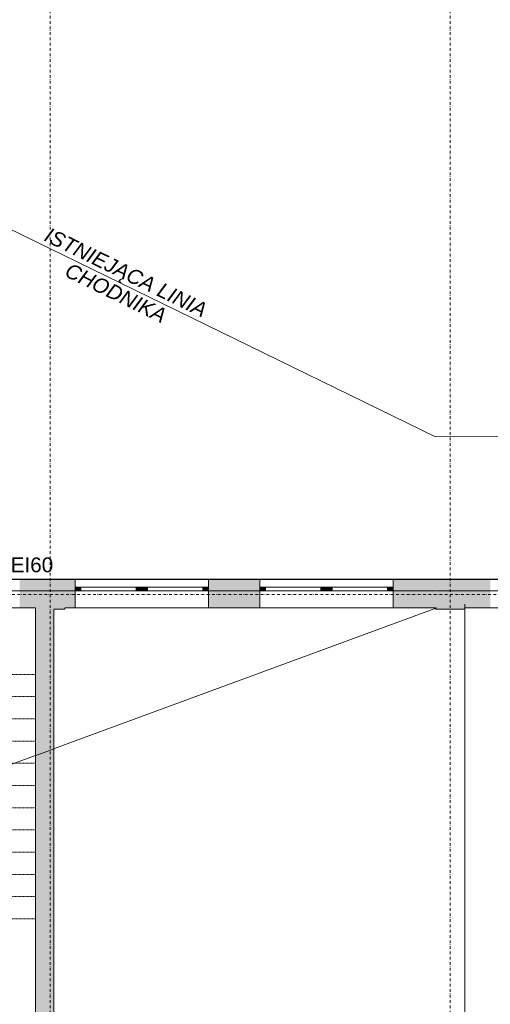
# Model space of a CAD drawing. Header units: centimetres. Extents: x -1589 to 108054, y -205274 to 31709.
# Tile 154 of 256: x 1878 to 2513, y 22243 to 23572. Entities that reach past the tile are written whole.
import ezdxf

# ---------------------------------------------------------------- set-up
doc = ezdxf.new("R2010")
doc.units = ezdxf.units.CM
doc.header["$LTSCALE"] = 0.01
doc.header["$MEASUREMENT"] = 0
for name, pattern in [('Krawędzie ukryte', [27, 20, -7]), ('Kropki i Kreski', [72, 36, -18, 0, -18]), ('Przerywana', [12, 6, -6]), ('Wipeout_Contour', [100, 0, -100])]:
    doc.linetypes.add(name, pattern=pattern)
for name, color, linetype in [('0_Teren', 7, 'Continuous'), ('2_słupy.ISTN', 7, 'Continuous'), ('2_umeblowanie.ISTN', 7, 'Continuous'), ('2_ściany wewnętrzne.ISTN', 7, 'Continuous'), ('2_ściany zewnętrzne.ISTN', 7, 'Continuous'), ('3_linie 2D .ISTN', 7, 'Continuous'), ('3_opisy.K_IR', 7, 'Continuous'), ('4_osie.ISTN', 7, 'Continuous'), ('5_opisy.K_IR', 7, 'Continuous')]:
    doc.layers.add(name, color=color, linetype=linetype)
doc.styles.add('GENERATED_STYLE_1', font='txt')
doc.styles.add('GENERATED_STYLE_2', font='txt')

msp = doc.modelspace()

# ---------------------------------------------------------------- linework, layer by layer
at = {"layer": '0_Teren', "color": 8, "linetype": 'Continuous', "lineweight": 5, "flags": 128}
for points in [[(1284.46474, 23572.24523), (1020.24399, 23701.06078), (1075.68621, 23743.80022), (1354.35314, 23997.11814), (1364.89275, 24047.33504), (2402.86568, 24041.41725), (6144.09458, 24068.92624), (6144.09458, 23032.06004), (5481.68015, 23027.11845), (3315.35447, 23010.95776), (2438.92464, 23009.41136), (1782.3586, 23329.50702), (1782.3586, 23572.24523)], [(1782.3586, 23329.50702), (2438.92464, 23009.41136), (3315.35447, 23010.95776), (5481.68015, 23027.11845), (6144.09458, 23032.06004), (6144.09458, 22816.99911), (1823.92858, 22816.99911), (1782.3586, 22816.99911)]]:
    msp.add_lwpolyline(points, close=True, dxfattribs=at)
at = {"layer": '3_linie 2D .ISTN', "color": 8, "linetype": 'Continuous', "lineweight": 5}
msp.add_lwpolyline([(1782.3586, 23329.50702), (2438.92464, 23009.41136), (3313.81343, 23010.94626), (5481.68015, 23027.11845)], dxfattribs=at)

# ---------------------------------------------------------------- texts
at = {"layer": '2_ściany zewnętrzne.ISTN', "color": 8, "lineweight": 5, "insert": (1865.30256, 22826.20398), "char_height": 20, "attachment_point": 7, "style": 'GENERATED_STYLE_1'}
msp.add_mtext('\\A1;{\\pql;\\pt10;\\fArial|b0|i0|c238|p38;EI60}', dxfattribs=at)
msp.add_mtext('\\A1;{\\pql;\\pt10;\\fArial|b0|i0|c238|p38;EI60}', dxfattribs=at)
msp.add_mtext('\\A1;{\\pql;\\pt10;\\fArial|b0|i0|c238|p38;EI60}', dxfattribs=at)
at = {"layer": '5_opisy.K_IR', "color": 8, "linetype": 'Continuous', "lineweight": 5, "insert": (2002.89201, 23194.28863), "char_height": 20, "width": 324.9428621, "attachment_point": 8, "rotation": 334.00937646, "line_spacing_factor": 0.923713, "style": 'GENERATED_STYLE_2'}
msp.add_mtext('\\A1;{\\pqc;\\fArial|b0|i1|c238|p38;ISTNIEJĄCA LINIA CHODNIKA}', dxfattribs=at)

# ---------------------------------------------------------------- next in the draw order: wipeouts: each hides what was drawn before it
at = {"color": 8, "linetype": 'Wipeout_Contour', "lineweight": 5, "ltscale": 9138.604496}
msp.add_wipeout([(1398.63417, 22816.5331), (1398.63417, 22778.53309), (1898.63417, 22778.53309), (1898.63417, 22816.5331)], dxfattribs=at).dxf.layer = '2_ściany zewnętrzne.ISTN'
at = {"color": 8, "linetype": 'Wipeout_Contour', "lineweight": 5, "ltscale": 10795.000441}
msp.add_wipeout([(1938.63417, 22778.53309), (2438.63417, 22778.53309), (2438.63417, 22816.53309), (1938.63417, 22816.53309)], dxfattribs=at).dxf.layer = '2_ściany zewnętrzne.ISTN'
at = {"color": 8, "linetype": 'Wipeout_Contour', "lineweight": 5, "ltscale": 12606.58819}
msp.add_wipeout([(2478.63417, 22778.53309), (2978.63417, 22778.53309), (2978.63417, 22816.53309), (2478.63417, 22816.53309)], dxfattribs=at).dxf.layer = '2_ściany zewnętrzne.ISTN'

# ---------------------------------------------------------------- next in the draw order: hatches: boundary and pattern name
at = {"layer": '2_ściany zewnętrzne.ISTN', "linetype": 'Continuous', "lineweight": 5}
for points in [[(1938.63416, 22816.5331), (1938.63416, 22778.53307), (1952.3586, 22778.5331), (1952.3586, 22816.53309)], [(1952.3586, 22801.53309), (1959.8586, 22801.53309), (1959.8586, 22806.53309), (1952.3586, 22806.53309)], [(2042.3586, 22806.53309), (2034.8586, 22806.53309), (2034.8586, 22801.53309), (2042.3586, 22801.53309)], [(2042.3586, 22801.53309), (2049.8586, 22801.53309), (2049.8586, 22806.53309), (2042.3586, 22806.53309)], [(2132.3586, 22806.53309), (2124.8586, 22806.53309), (2124.8586, 22801.53309), (2132.3586, 22801.53309)], [(2132.3586, 22816.53309), (2132.3586, 22778.5331), (2201.71957, 22778.53309), (2201.71957, 22816.53309)], [(2201.71957, 22801.53309), (2209.21957, 22801.53309), (2209.21957, 22806.53309), (2201.71957, 22806.53309)], [(2291.71957, 22806.53309), (2284.21957, 22806.53309), (2284.21957, 22801.53309), (2291.71957, 22801.53309)], [(2291.71957, 22801.53309), (2299.21957, 22801.53309), (2299.21957, 22806.53309), (2291.71957, 22806.53309)], [(2381.71957, 22806.53309), (2374.21957, 22806.53309), (2374.21957, 22801.53309), (2381.71957, 22801.53309)], [(2438.63416, 22816.5331), (2381.71957, 22816.53309), (2381.71957, 22778.53309), (2438.63416, 22778.53307)], [(2478.63417, 22778.53307), (2512.84174, 22778.53309), (2512.84174, 22816.5331), (2478.63417, 22816.5331)]]:
    msp.add_hatch(color=8, dxfattribs=at).paths.add_polyline_path(points)

# ---------------------------------------------------------------- next in the draw order: linework, layer by layer
at = {"layer": '2_ściany zewnętrzne.ISTN', "color": 8, "linetype": 'Continuous', "lineweight": 5}
for p, q in [((1952.3586, 22816.53309), (1952.3586, 22806.53309)), ((2132.3586, 22816.53309), (1952.3586, 22816.53309)), ((1952.3586, 22816.53309), (1952.3586, 22806.53309)), ((1952.3586, 22806.53309), (1952.3586, 22801.53309)), ((1959.8586, 22806.53309), (1952.3586, 22806.53309)), ((1952.3586, 22806.53309), (1952.3586, 22801.53309)), ((1952.3586, 22806.53309), (1952.3586, 22801.53309)), ((1959.8586, 22801.53309), (1959.8586, 22806.53309)), ((2034.8586, 22806.53309), (1959.8586, 22806.53309)), ((2042.3586, 22806.53309), (2034.8586, 22806.53309)), ((2034.8586, 22806.53309), (2034.8586, 22801.53309)), ((2049.8586, 22806.53309), (2042.3586, 22806.53309)), ((2049.8586, 22801.53309), (2049.8586, 22806.53309)), ((2124.8586, 22806.53309), (2049.8586, 22806.53309)), ((2132.3586, 22806.53309), (2124.8586, 22806.53309)), ((2124.8586, 22806.53309), (2124.8586, 22801.53309)), ((2132.3586, 22816.53309), (2132.3586, 22806.53309)), ((2132.3586, 22816.53309), (2132.3586, 22806.53309)), ((2132.3586, 22806.53309), (2132.3586, 22801.53309)), ((2132.3586, 22806.53309), (2132.3586, 22801.53309)), ((2132.3586, 22806.53309), (2132.3586, 22801.53309)), ((2201.71957, 22816.53309), (2201.71957, 22806.53309)), ((2381.71957, 22816.53309), (2201.71957, 22816.53309)), ((2201.71957, 22816.53309), (2201.71957, 22806.53309)), ((2201.71957, 22806.53309), (2201.71957, 22801.53309)), ((2209.21957, 22806.53309), (2201.71957, 22806.53309)), ((2201.71957, 22806.53309), (2201.71957, 22801.53309)), ((2201.71957, 22806.53309), (2201.71957, 22801.53309)), ((2209.21957, 22801.53309), (2209.21957, 22806.53309)), ((2284.21957, 22806.53309), (2209.21957, 22806.53309)), ((2291.71957, 22806.53309), (2284.21957, 22806.53309)), ((2284.21957, 22806.53309), (2284.21957, 22801.53309)), ((2299.21957, 22806.53309), (2291.71957, 22806.53309)), ((2299.21957, 22801.53309), (2299.21957, 22806.53309)), ((2374.21957, 22806.53309), (2299.21957, 22806.53309)), ((2381.71957, 22806.53309), (2374.21957, 22806.53309)), ((2374.21957, 22806.53309), (2374.21957, 22801.53309)), ((2381.71957, 22816.53309), (2381.71957, 22806.53309)), ((2381.71957, 22816.53309), (2381.71957, 22806.53309)), ((2381.71957, 22806.53309), (2381.71957, 22801.53309)), ((2381.71957, 22806.53309), (2381.71957, 22801.53309)), ((2381.71957, 22806.53309), (2381.71957, 22801.53309)), ((1952.3586, 22801.53309), (1952.3586, 22778.53309)), ((1952.3586, 22801.53309), (1959.8586, 22801.53309)), ((1952.3586, 22801.53309), (1952.3586, 22778.53309)), ((1959.8586, 22801.53309), (2034.8586, 22801.53309)), ((2034.8586, 22801.53309), (2042.3586, 22801.53309)), ((2042.3586, 22801.53309), (2049.8586, 22801.53309)), ((2049.8586, 22801.53309), (2124.8586, 22801.53309)), ((2124.8586, 22801.53309), (2132.3586, 22801.53309)), ((2132.3586, 22801.53309), (2132.3586, 22778.53309)), ((2132.3586, 22801.53309), (2132.3586, 22778.53309)), ((2201.71957, 22801.53309), (2201.71957, 22778.53309)), ((2201.71957, 22801.53309), (2209.21957, 22801.53309)), ((2201.71957, 22801.53309), (2201.71957, 22778.53309)), ((2209.21957, 22801.53309), (2284.21957, 22801.53309)), ((2284.21957, 22801.53309), (2291.71957, 22801.53309)), ((2291.71957, 22801.53309), (2299.21957, 22801.53309)), ((2299.21957, 22801.53309), (2374.21957, 22801.53309)), ((2374.21957, 22801.53309), (2381.71957, 22801.53309)), ((2381.71957, 22801.53309), (2381.71957, 22778.53309)), ((2381.71957, 22801.53309), (2381.71957, 22778.53309)), ((2132.3586, 22778.53309), (1952.3586, 22778.53309)), ((2381.71957, 22778.53309), (2201.71957, 22778.53309))]:
    msp.add_line(p, q, dxfattribs=at)
at = {"layer": '2_ściany zewnętrzne.ISTN', "color": 8, "linetype": 'Continuous', "lineweight": 5, "flags": 128}
for points in [[(1898.63417, 22816.53309), (1398.63417, 22816.53309)], [(1898.63417, 22816.53309), (1877.50257, 22816.53309)], [(2438.63417, 22816.53309), (1938.63417, 22816.53309)], [(1952.3586, 22816.53309), (1938.63417, 22816.53309)], [(2201.71957, 22816.53309), (2132.3586, 22816.53309)], [(2438.63417, 22816.53309), (2381.71957, 22816.53309)], [(2978.63417, 22816.53309), (2478.63417, 22816.53309)], [(2512.84174, 22816.53309), (2478.63417, 22816.53309)], [(1633.42299, 22778.53309), (1898.63417, 22778.53309)], [(1938.63417, 22778.53309), (2438.63417, 22778.53309)], [(1938.63417, 22778.53309), (1952.3586, 22778.53309)], [(2132.3586, 22778.53309), (2201.71957, 22778.53309)], [(2381.71957, 22778.53309), (2438.63417, 22778.53309)], [(2478.63417, 22778.53309), (2978.63417, 22778.53309)], [(2478.63417, 22778.53309), (2512.84174, 22778.53309)]]:
    msp.add_lwpolyline(points, dxfattribs=at)

# ---------------------------------------------------------------- next in the draw order: wipeouts: each hides what was drawn before it
at = {"color": 8, "linetype": 'Wipeout_Contour', "lineweight": 5, "ltscale": 11630.395943}
msp.add_wipeout([(2478.63417, 22778.53309), (2438.63417, 22778.53309), (2438.63417, 22776.53309), (2478.63417, 22776.53309)], dxfattribs=at).dxf.layer = '2_słupy.ISTN'
at = {"color": 8, "linetype": 'Wipeout_Contour', "lineweight": 5, "ltscale": 9228.38428}
msp.add_wipeout([(1923.63416, 22776.53309), (1898.63417, 22776.53309), (1898.63417, 22216.47927), (1923.63416, 22216.47927)], dxfattribs=at).dxf.layer = '2_ściany wewnętrzne.ISTN'

# ---------------------------------------------------------------- next in the draw order: hatches: boundary and pattern name
at = {"layer": '2_ściany wewnętrzne.ISTN', "linetype": 'Continuous', "lineweight": 5}
msp.add_hatch(color=8, dxfattribs=at).paths.add_polyline_path([(1898.63417, 22776.53309), (1898.63417, 22216.47927), (1923.63416, 22216.47927), (1923.63416, 22776.53309)])
at = {"layer": '2_ściany zewnętrzne.ISTN', "linetype": 'Continuous', "lineweight": 5}
msp.add_hatch(color=8, dxfattribs=at).paths.add_polyline_path([(1898.63417, 22816.53309), (1877.50256, 22816.53309), (1877.50256, 22778.53309), (1898.63417, 22778.53309)])

# ---------------------------------------------------------------- next in the draw order: linework, layer by layer
at = {"layer": '2_ściany wewnętrzne.ISTN', "color": 8, "linetype": 'Continuous', "lineweight": 5, "flags": 128}
for points in [[(1898.63417, 22776.53309), (1898.63417, 22216.47927)], [(1898.63417, 22776.53309), (1898.63417, 22216.47927)], [(1923.63417, 22216.47928), (1923.63417, 22776.53309)], [(1923.63417, 22216.47927), (1923.63417, 22776.53309)]]:
    msp.add_lwpolyline(points, dxfattribs=at)
at = {"layer": '2_ściany zewnętrzne.ISTN', "color": 8, "linetype": 'Continuous', "lineweight": 5, "flags": 128}
msp.add_lwpolyline([(1877.50257, 22778.53309), (1898.63417, 22778.53309)], dxfattribs=at)
at = {"layer": '3_linie 2D .ISTN', "color": 8, "linetype": 'Przerywana', "lineweight": 5}
for p, q in [((1898.63417, 22688.61113), (1633.42299, 22688.61113)), ((1773.60644, 22658.61113), (1898.63417, 22658.61113)), ((1773.60644, 22628.61113), (1898.63417, 22628.61113)), ((1773.60644, 22598.61113), (1898.63417, 22598.61113)), ((1773.60644, 22568.61113), (1898.63417, 22568.61113)), ((1773.60644, 22538.61113), (1898.63417, 22538.61113)), ((1773.60644, 22508.61113), (1898.63417, 22508.61113)), ((1773.60644, 22478.61113), (1898.63417, 22478.61113)), ((1773.60644, 22448.61113), (1898.63417, 22448.61113)), ((1773.60644, 22418.61113), (1898.63417, 22418.61113)), ((1773.60644, 22388.61113), (1898.63417, 22388.61113)), ((1898.63417, 22358.61113), (1773.60644, 22358.61113))]:
    msp.add_line(p, q, dxfattribs=at)

# ---------------------------------------------------------------- next in the draw order: wipeouts: each hides what was drawn before it
at = {"color": 8, "linetype": 'Wipeout_Contour', "lineweight": 5, "ltscale": 11673.468672}
msp.add_wipeout([(2438.63417, 22778.53309), (2478.63417, 22778.53309), (2478.63417, 22816.53309), (2438.63417, 22816.53309)], dxfattribs=at).dxf.layer = '2_słupy.ISTN'

# ---------------------------------------------------------------- next in the draw order: hatches: boundary and pattern name
at = {"layer": '2_słupy.ISTN', "linetype": 'Continuous', "lineweight": 5}
for points in [[(2438.63417, 22778.53309), (2478.63417, 22778.53309), (2478.63417, 22816.53309), (2438.63417, 22816.53309)], [(2478.63417, 22778.53309), (2438.63417, 22778.53309), (2438.63417, 22776.53309), (2478.63417, 22776.53309)]]:
    msp.add_hatch(color=8, dxfattribs=at).paths.add_polyline_path(points)

# ---------------------------------------------------------------- next in the draw order: linework, layer by layer
at = {"layer": '2_słupy.ISTN', "color": 8, "linetype": 'Continuous', "lineweight": 5, "flags": 128}
for points in [[(2478.63417, 22816.53309), (2438.63417, 22816.53309)], [(2478.63417, 22816.53309), (2438.63417, 22816.53309)], [(2438.63417, 22778.53309), (2438.63417, 22776.53309), (2478.63417, 22776.53309), (2478.63417, 22778.53309)], [(2438.63417, 22778.53309), (2438.63417, 22776.53309), (2478.63417, 22776.53309), (2478.63417, 22778.53309)]]:
    msp.add_lwpolyline(points, dxfattribs=at)
at = {"layer": '2_umeblowanie.ISTN', "color": 8, "linetype": 'Krawędzie ukryte', "lineweight": 5}
msp.add_lwpolyline([(2478.63417, 22783.29585), (2478.63417, 20416.12956)], dxfattribs=at)
at = {"layer": '4_osie.ISTN', "color": 7, "linetype": 'Kropki i Kreski', "lineweight": 0, "ltscale": 10}
msp.add_line((2458.63417, 19902.02612), (2458.63417, 23622.03555), dxfattribs=at)

# ---------------------------------------------------------------- next in the draw order: wipeouts: each hides what was drawn before it
at = {"color": 8, "linetype": 'Wipeout_Contour', "lineweight": 5, "ltscale": 12342.237452}
msp.add_wipeout([(1898.63417, 22776.53308), (1923.63417, 22776.53308), (1938.63418, 22776.53308), (1938.63418, 22778.53309), (1898.63417, 22778.53309)], dxfattribs=at).dxf.layer = '2_słupy.ISTN'

# ---------------------------------------------------------------- next in the draw order: wipeouts: each hides what was drawn before it
at = {"color": 8, "linetype": 'Wipeout_Contour', "lineweight": 5, "ltscale": 9922.213433}
msp.add_wipeout([(1898.63417, 22816.5331), (1898.63417, 22778.53309), (1938.63418, 22778.53309), (1938.63418, 22816.5331)], dxfattribs=at).dxf.layer = '2_słupy.ISTN'

# ---------------------------------------------------------------- next in the draw order: hatches: boundary and pattern name
at = {"layer": '2_słupy.ISTN', "linetype": 'Continuous', "lineweight": 5}
for points in [[(1898.63417, 22778.5331), (1908.63417, 22778.5331), (1908.63417, 22816.5331), (1898.63417, 22816.5331)], [(1908.63417, 22816.5331), (1908.63417, 22778.5331), (1938.63418, 22778.5331), (1938.63418, 22816.5331)], [(1898.63417, 22778.53309), (1898.63417, 22776.53308), (1923.63417, 22776.53308), (1938.63418, 22776.53308), (1938.63418, 22778.5331), (1908.63417, 22778.5331)]]:
    msp.add_hatch(color=8, dxfattribs=at).paths.add_polyline_path(points)

# ---------------------------------------------------------------- next in the draw order: linework, layer by layer
at = {"layer": '2_słupy.ISTN', "color": 8, "linetype": 'Continuous', "lineweight": 5, "flags": 128}
for points in [[(1938.63418, 22816.5331), (1898.63417, 22816.5331)], [(1908.63417, 22816.5331), (1898.63417, 22816.5331)], [(1938.63418, 22816.5331), (1908.63417, 22816.5331)], [(1898.63417, 22778.53309), (1898.63417, 22776.53308)], [(1898.63417, 22778.53309), (1898.63417, 22776.53308)], [(1923.63417, 22776.53308), (1938.63418, 22776.53308), (1938.63418, 22778.5331)], [(1923.63417, 22776.53308), (1938.63418, 22776.53308), (1938.63418, 22778.53309)]]:
    msp.add_lwpolyline(points, dxfattribs=at)
at = {"layer": '3_opisy.K_IR', "color": 8, "linetype": 'Krawędzie ukryte', "lineweight": 5, "flags": 128}
msp.add_lwpolyline([(807.67214, 22801.53309), (7309.64156, 22801.53309)], dxfattribs=at)
at = {"layer": '4_osie.ISTN', "color": 7, "linetype": 'Kropki i Kreski', "lineweight": 0, "ltscale": 10}
for p, q in [((1918.63417, 19902.02612), (1918.63417, 23622.03555)), ((3732.51489, 22796.47927), (-339.90098, 22796.47927))]:
    msp.add_line(p, q, dxfattribs=at)
at = {"layer": '5_opisy.K_IR', "color": 8, "linetype": 'Continuous', "lineweight": 5}
msp.add_lwpolyline([(2440.63417, 22778.53309), (858.63417, 22196.47927)], dxfattribs=at)

doc.saveas('drawing.dxf')
